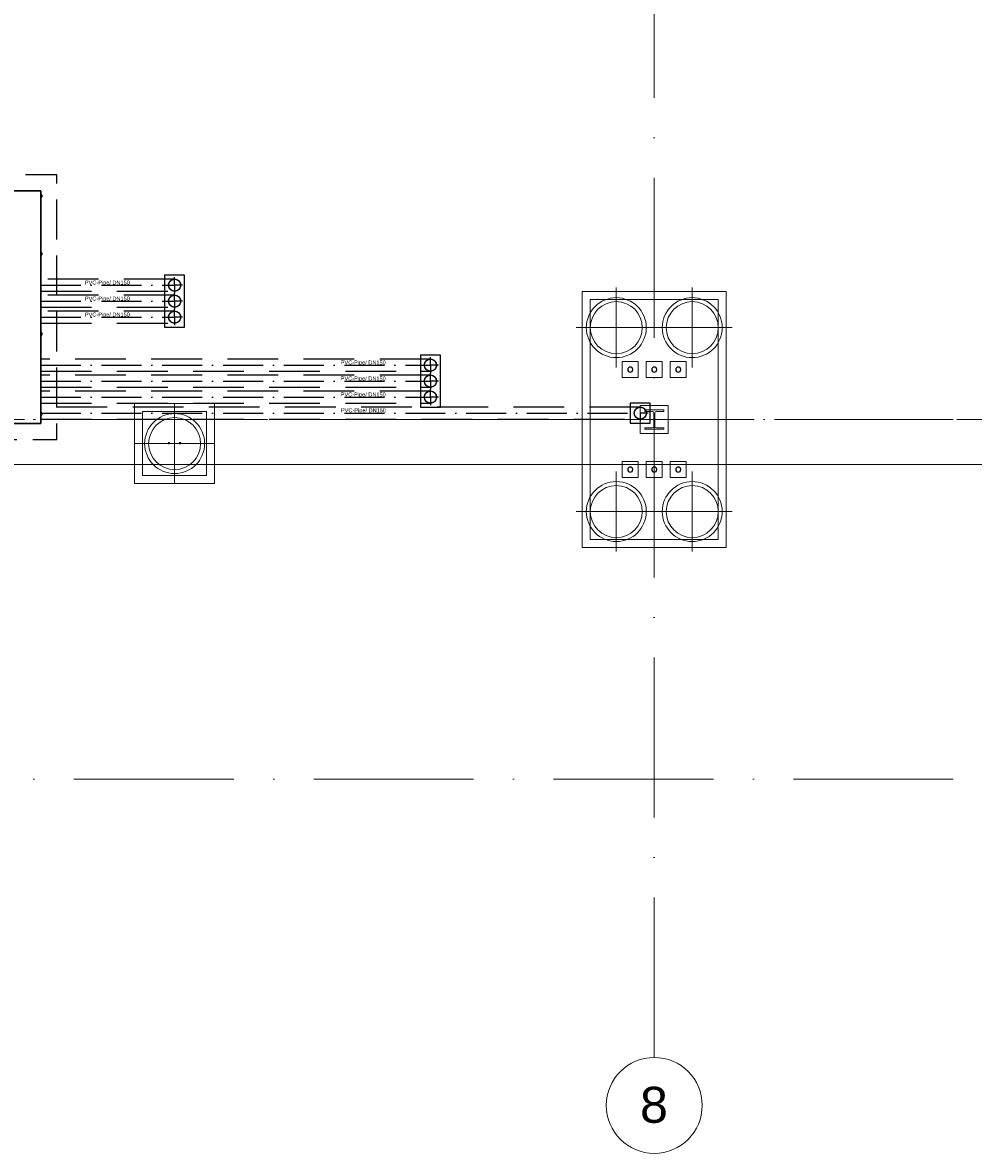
# Model space of a CAD drawing. Header units: millimetres. Extents: x -2694 to 330324, y -17289 to 76899.
# Tile 38 of 142: x 93868 to 105762, y -1426 to 12714. Entities that reach past the tile are written whole.
import ezdxf

# ---------------------------------------------------------------- set-up
doc = ezdxf.new("R2010")
doc.units = ezdxf.units.MM
for name, pattern in [('IMPORT-A_CARA_07', [700, 500, -200]), ('IMPORT-A_CARA_15', [760, 500, -130, 0, -130]), ('IMPORT-HIDDEN', [952.5, 635, -317.5]), ('Čerchovaná 20mm', [3000, 2000, -500, 0, -500])]:
    doc.linetypes.add(name, pattern=pattern)
for name, color, linetype, lineweight in [('02_0_25386_PODLAHA HALY A ZÁKLADY VESTAVKŮ 4_6_2025_dwg', 8, 'Continuous', 9), ('11542_003_OK-HALA_TaO-1_ET_R01_AciS_2025-04-14_sloupy_dwg', 150, 'Continuous', 9), ('CA_OSY', 5, 'IMPORT-A_CARA_15', 13), ('CA_PODLAHA CHRÁN_ POPIS', 12, 'IMPORT-A_CARA_15', 25), ('CA_PODLAHA CHRÁNIČKY', 12, 'IMPORT-A_CARA_07', 25), ('CA_PODLAHA KANÁLY', 12, 'Continuous', 25), ('CA_PODLAHA OBRYS', 12, 'Continuous', 25), ('CA_PODLAHA25', 7, 'Continuous', 13), ('CA_POHHRA18', 9, 'Continuous', 9), ('CA_TEXT35', 62, 'Continuous', 9), ('CA_ZAKLADY25', 7, 'Continuous', 13), ('Konstrukční přípoje', 7, 'Continuous', 13), ('SS_HALA_TaO-DODAVKA_STAVEBNI', 140, 'Continuous', 9), ('SS_HALA_TaO-SLOUP', 140, 'Continuous', 9)]:
    doc.layers.add(name, color=color, linetype=linetype, lineweight=lineweight)
doc.styles.add('Arial', font='arial.ttf', dxfattribs={"height": 50})
doc.styles.add('Arial_1', font='arial.ttf', dxfattribs={"height": 450})

# ---------------------------------------------------------------- blocks, each defined once
blk = doc.blocks.new('02_0_25386_PODLAHA HALY A ZÁKLADY VESTAVKŮ 4_6_2025_dwg_A$C0b34a81f-2769432-BOURÁNÍ STÁVAJÍCÍCH ZÁKLADOVÝCH PRVKŮ')
at = {"layer": 'CA_PODLAHA CHRÁN_ POPIS', "color": 1, "flags": 128}
for points in [[(94504, 9843), (96178, 9843), (96178, 9942)], [(96277, 9843), (96178, 9843), (96178, 9744)], [(94504, 9643), (96178, 9643), (96178, 9742)], [(96277, 9643), (96178, 9643), (96178, 9544)], [(94504, 9443), (96178, 9443), (96178, 9542)], [(96277, 9443), (96178, 9443), (96178, 9344)], [(94504, 8843), (99379, 8843), (99379, 8942)], [(99478, 8843), (99379, 8843), (99379, 8744)], [(94504, 8643), (99379, 8643), (99379, 8742)], [(99478, 8643), (99379, 8643), (99379, 8544)], [(94504, 8443), (99379, 8443), (99379, 8542)], [(99478, 8443), (99379, 8443), (99379, 8344)], [(94504, 8243), (102004, 8243), (102004, 8342)], [(102103, 8243), (102004, 8243), (102004, 8144)]]:
    blk.add_lwpolyline(points, dxfattribs=at)
at = {"layer": 'CA_PODLAHA CHRÁN_ POPIS', "color": 1}
for centre in [(96178, 9843), (96178, 9643), (96178, 9443), (99379, 8843), (99379, 8643), (99379, 8443), (102004, 8243)]:
    blk.add_circle(centre, 75, dxfattribs=at)
at = {"layer": 'CA_PODLAHA CHRÁNIČKY', "color": 1, "linetype": 'IMPORT-HIDDEN'}
for p, q in [((96178, 9918), (94504, 9918)), ((94504, 9768), (96178, 9768)), ((96178, 9718), (94504, 9718)), ((94504, 9568), (96178, 9568)), ((96178, 9518), (94504, 9518)), ((94504, 9368), (96178, 9368)), ((99379, 8918), (94504, 8918)), ((94504, 8768), (99379, 8768)), ((99379, 8718), (94504, 8718)), ((94504, 8568), (99379, 8568)), ((99379, 8518), (94504, 8518)), ((94504, 8368), (99379, 8368)), ((102004, 8318), (94504, 8318)), ((94504, 8168), (102004, 8168))]:
    blk.add_line(p, q, dxfattribs=at)
at = {"layer": 'CA_PODLAHA KANÁLY', "color": 1, "flags": 128}
blk.add_lwpolyline([(93904, 8113), (94504, 8113), (94504, 11023), (93904, 11023)], close=True, dxfattribs=at)
at = {"layer": 'CA_PODLAHA OBRYS', "color": 1, "linetype": 'IMPORT-A_CARA_07', "flags": 128}
blk.add_lwpolyline([(93704, 7913), (94704, 7913), (94704, 11223), (93704, 11223)], close=True, dxfattribs=at)
at = {"layer": 'CA_PODLAHA OBRYS', "color": 1, "flags": 128}
for points in [[(93904, 11023), (94504, 11023), (94504, 8113), (93904, 8113)], [(96053, 9318), (96303, 9318), (96303, 9968), (96053, 9968)], [(99504, 8318), (99504, 8968), (99254, 8968), (99254, 8318)], [(101879, 8118), (102129, 8118), (102129, 8368), (101879, 8368)]]:
    blk.add_lwpolyline(points, close=True, dxfattribs=at)
for points in [[(94504, 10943), (94519, 10943), (94519, 10971), (94504, 10971)], [(94504, 10963), (94506, 10963), (94506, 10969), (94517, 10969), (94517, 10945), (94506, 10945), (94506, 10951), (94504, 10951)], [(94504, 10221), (94519, 10221), (94519, 10249), (94504, 10249)], [(94504, 10241), (94506, 10241), (94506, 10247), (94517, 10247), (94517, 10223), (94506, 10223), (94506, 10229), (94504, 10229)], [(94504, 9219), (94519, 9219), (94519, 9247), (94504, 9247)], [(94504, 9239), (94506, 9239), (94506, 9245), (94517, 9245), (94517, 9221), (94506, 9221), (94506, 9227), (94504, 9227)], [(94504, 8219), (94519, 8219), (94519, 8247), (94504, 8247)], [(94504, 8239), (94506, 8239), (94506, 8245), (94517, 8245), (94517, 8221), (94506, 8221), (94506, 8227), (94504, 8227)]]:
    blk.add_lwpolyline(points, dxfattribs=at)
at = {"layer": 'CA_PODLAHA OBRYS', "color": 1}
for centre in [(96178, 9843), (96178, 9643), (96178, 9443), (99379, 8843), (99379, 8643), (99379, 8443), (102004, 8243)]:
    blk.add_circle(centre, 75, dxfattribs=at)
at = {"layer": 'CA_PODLAHA CHRÁN_ POPIS', "char_height": 50, "width": 672.14, "attachment_point": 2, "line_spacing_factor": 0.941778, "style": 'Arial'}
for insert in [(95337, 9901), (95337, 9701), (95337, 9501), (98538, 8901), (98538, 8701), (98538, 8501), (98541, 8303)]:
    blk.add_mtext('PVC-Pipe/ DN150', dxfattribs=dict(at, insert=insert))
blk = doc.blocks.new('02_0_25386_PODLAHA HALY A ZÁKLADY VESTAVKŮ 4_6_2025_dwg-2745952-BOURÁNÍ STÁVAJÍCÍCH ZÁKLADOVÝCH PRVKŮ')
at = {"layer": 'CA_OSY', "color": 10}
blk.add_line((2346008, -1789797), (2597271, -1789797), dxfattribs=at)
blk.add_blockref('02_0_25386_PODLAHA HALY A ZÁKLADY VESTAVKŮ 4_6_2025_dwg_A$C0b34a81f-2769432-BOURÁNÍ STÁVAJÍCÍCH ZÁKLADOVÝCH PRVKŮ', (2306174, -1797959))
blk = doc.blocks.new('pilota 600 mm - D_750_650-2142272-BOURÁNÍ STÁVAJÍCÍCH ZÁKLADOVÝCH PRVKŮ')
at = {"layer": 'CA_POHHRA18'}
for q in [(0, 500), (-500, 0), (0, -500), (500, 0)]:
    blk.add_line((0, 0), q, dxfattribs=at)
blk = doc.blocks.new('pilota 600 mm - D_750_650-2142273-BOURÁNÍ STÁVAJÍCÍCH ZÁKLADOVÝCH PRVKŮ')
at = {"layer": 'CA_POHHRA18'}
for q in [(0, 500), (-500, 0), (500, 0), (0, -500)]:
    blk.add_line((0, 0), q, dxfattribs=at)
blk = doc.blocks.new('pilota 600 mm - D_750_650-2142303-BOURÁNÍ STÁVAJÍCÍCH ZÁKLADOVÝCH PRVKŮ')
at = {"layer": 'CA_POHHRA18'}
for q in [(0, 500), (-500, 0), (0, -500), (500, 0)]:
    blk.add_line((0, 0), q, dxfattribs=at)
blk = doc.blocks.new('11542_003_OK-HALA_TaO-1_ET_R01_AciS_2025-04-14_sloupy_dwg-1858929-BOURÁNÍ STÁVAJÍCÍCH ZÁKLADOVÝCH PRVKŮ')
at = {"layer": '11542_003_OK-HALA_TaO-1_ET_R01_AciS_2025-04-14_sloupy_dwg', "color": 140}
for p, q in [((101650, 7870), (101650, 7853)), ((101890, 7870), (101650, 7870)), ((101650, 7853), (101744, 7853)), ((101765, 7832), (101765, 7668)), ((101775, 7668), (101775, 7832)), ((101796, 7853), (101890, 7853)), ((101890, 7853), (101890, 7870)), ((101744, 7647), (101650, 7647)), ((101650, 7647), (101650, 7630)), ((101890, 7647), (101796, 7647)), ((101890, 7630), (101890, 7647)), ((101650, 7630), (101890, 7630))]:
    blk.add_line(p, q, dxfattribs=at)
for centre, radius, start, end in [((101470, 8375), 32, 0, 180), ((101470, 8375), 32, 180, 0), ((101770, 8375), 32, 0, 180), ((101770, 8375), 32, 180, 0), ((102070, 8375), 32, 0, 180), ((102070, 8375), 32, 180, 0), ((101744, 7832), 21, 0, 90), ((101796, 7832), 21, 90, 180), ((101744, 7668), 21, 270, 0), ((101796, 7668), 21, 180, 270), ((95700, 7455), 10, 0, 180), ((95700, 7455), 10, 180, 0), ((95840, 7455), 10, 0, 180), ((95840, 7455), 10, 180, 0), ((101470, 7125), 32, 0, 180), ((101470, 7125), 32, 180, 0), ((101770, 7125), 32, 0, 180), ((101770, 7125), 32, 180, 0), ((102070, 7125), 32, 0, 180), ((102070, 7125), 32, 180, 0)]:
    blk.add_arc(centre, radius, start, end, dxfattribs=at)
at = {"layer": 'SS_HALA_TaO-DODAVKA_STAVEBNI'}
for centre, start, end in [((101470, 8375), 0, 180), ((101470, 8375), 180, 0), ((101770, 8375), 0, 180), ((101770, 8375), 180, 0), ((102070, 8375), 0, 180), ((102070, 8375), 180, 0), ((101470, 7125), 0, 180), ((101470, 7125), 180, 0), ((101770, 7125), 0, 180), ((101770, 7125), 180, 0), ((102070, 7125), 0, 180), ((102070, 7125), 180, 0)]:
    blk.add_arc(centre, 32, start, end, dxfattribs=at)
at = {"layer": 'SS_HALA_TaO-SLOUP'}
for p, q in [((101650, 7870), (101650, 7853)), ((101890, 7870), (101650, 7870)), ((101650, 7853), (101744, 7853)), ((101765, 7832), (101765, 7668)), ((101775, 7668), (101775, 7832)), ((101796, 7853), (101890, 7853)), ((101890, 7853), (101890, 7870)), ((101744, 7647), (101650, 7647)), ((101650, 7647), (101650, 7630)), ((101890, 7647), (101796, 7647)), ((101890, 7630), (101890, 7647)), ((101650, 7630), (101890, 7630))]:
    blk.add_line(p, q, dxfattribs=at)
for centre, radius, start, end in [((101744, 7832), 21, 0, 90), ((101796, 7832), 21, 90, 180), ((101744, 7668), 21, 270, 0), ((101796, 7668), 21, 180, 270), ((95700, 7455), 10, 0, 180), ((95700, 7455), 10, 180, 0), ((95840, 7455), 10, 0, 180), ((95840, 7455), 10, 180, 0)]:
    blk.add_arc(centre, radius, start, end, dxfattribs=at)
blk = doc.blocks.new('M_Šroub HPM-E - 64_E-V280-BOURÁNÍ STÁVAJÍCÍCH ZÁKLADOVÝCH PRVKŮ')
at = {"layer": 'Konstrukční přípoje'}
for p, q in [((-100, -100), (-100, 100)), ((-100, 100), (100, 100)), ((100, 100), (-100, 100)), ((-100, 100), (-100, -100)), ((100, 100), (100, -100)), ((100, -100), (100, 100)), ((100, -100), (-100, -100)), ((-100, -100), (100, -100))]:
    blk.add_line(p, q, dxfattribs=at)
at = {"layer": 'Konstrukční přípoje', "color": 250, "lineweight": 25}
for start, end in [(360, 180), (180, 360)]:
    blk.add_arc((0, 0), 32, start, end, dxfattribs=at)
at = {"layer": 'Konstrukční přípoje'}
for start, end in [(0, 180), (0, 180), (0, 180), (180, 360), (180, 360), (180, 360)]:
    blk.add_arc((0, 0), 32, start, end, dxfattribs=at)
blk = doc.blocks.new('M_Šroub HPM-E - 64_E-V281-BOURÁNÍ STÁVAJÍCÍCH ZÁKLADOVÝCH PRVKŮ')
at = {"layer": 'Konstrukční přípoje', "lineweight": 9}
h = blk.add_hatch(dxfattribs=at)
h.set_pattern_fill('FP_120', color=50, style=0, pattern_type=2)
h.set_pattern_definition([(45, (-101770.05, -7124.87), (-251.4472, 251.4472), []), (45, (-101770.05, -6743.87), (-251.4472, 251.4472), [])])
h.paths.add_polyline_path([(10, -30), (26, -19), (32, 0), (26, 19), (10, 30), (-10, 30), (-26, 19), (-32, 0), (-26, -19), (-10, -30)])
at = {"layer": 'Konstrukční přípoje'}
for p, q in [((100, 100), (-100, 100)), ((-100, 100), (-100, -100)), ((-100, -100), (-100, 100)), ((-100, 100), (100, 100)), ((100, -100), (100, 100)), ((100, 100), (100, -100)), ((-100, -100), (100, -100)), ((100, -100), (-100, -100))]:
    blk.add_line(p, q, dxfattribs=at)
at = {"layer": 'Konstrukční přípoje', "color": 250, "lineweight": 25}
for start, end in [(360, 180), (180, 360)]:
    blk.add_arc((0, 0), 32, start, end, dxfattribs=at)
at = {"layer": 'Konstrukční přípoje'}
for start, end in [(0, 180), (0, 180), (0, 180), (180, 0), (180, 360), (180, 360)]:
    blk.add_arc((0, 0), 32, start, end, dxfattribs=at)
blk = doc.blocks.new('M_Šroub HPM-E - 64_E-V282-BOURÁNÍ STÁVAJÍCÍCH ZÁKLADOVÝCH PRVKŮ')
at = {"layer": 'Konstrukční přípoje', "lineweight": 9}
h = blk.add_hatch(dxfattribs=at)
h.set_pattern_fill('FP_121', color=50, style=0, pattern_type=2)
h.set_pattern_definition([(45, (-102070.05, -8374.87), (-251.4472, 251.4472), []), (45, (-102070.05, -7993.87), (-251.4472, 251.4472), [])])
h.paths.add_polyline_path([(10, -30), (26, -19), (32, 0), (26, 19), (10, 30), (-10, 30), (-26, 19), (-32, 0), (-26, -19), (-10, -30)])
at = {"layer": 'Konstrukční přípoje'}
for p, q in [((-100, -100), (-100, 100)), ((-100, 100), (100, 100)), ((100, 100), (-100, 100)), ((-100, 100), (-100, -100)), ((100, 100), (100, -100)), ((100, -100), (100, 100)), ((100, -100), (-100, -100)), ((-100, -100), (100, -100))]:
    blk.add_line(p, q, dxfattribs=at)
at = {"layer": 'Konstrukční přípoje', "color": 250, "lineweight": 25}
for start, end in [(360, 180), (180, 360)]:
    blk.add_arc((0, 0), 32, start, end, dxfattribs=at)
at = {"layer": 'Konstrukční přípoje'}
for start, end in [(0, 180), (0, 180), (0, 180), (180, 360), (180, 360), (180, 360)]:
    blk.add_arc((0, 0), 32, start, end, dxfattribs=at)
blk = doc.blocks.new('M_Šroub HPM-E - 64_E-V283-BOURÁNÍ STÁVAJÍCÍCH ZÁKLADOVÝCH PRVKŮ')
at = {"layer": 'Konstrukční přípoje'}
for p, q in [((100, 100), (-100, 100)), ((-100, 100), (-100, -100)), ((-100, -100), (-100, 100)), ((-100, 100), (100, 100)), ((100, -100), (100, 100)), ((100, 100), (100, -100)), ((-100, -100), (100, -100)), ((100, -100), (-100, -100))]:
    blk.add_line(p, q, dxfattribs=at)
at = {"layer": 'Konstrukční přípoje', "color": 250, "lineweight": 25}
for start, end in [(360, 180), (180, 360)]:
    blk.add_arc((0, 0), 32, start, end, dxfattribs=at)
at = {"layer": 'Konstrukční přípoje'}
for start, end in [(0, 180), (0, 180), (0, 180), (180, 0), (180, 360), (180, 360)]:
    blk.add_arc((0, 0), 32, start, end, dxfattribs=at)
blk = doc.blocks.new('M_Šroub HPM-E - 64_E-V284-BOURÁNÍ STÁVAJÍCÍCH ZÁKLADOVÝCH PRVKŮ')
at = {"layer": 'Konstrukční přípoje'}
for p, q in [((-100, -100), (-100, 100)), ((-100, 100), (100, 100)), ((100, 100), (-100, 100)), ((-100, 100), (-100, -100)), ((100, 100), (100, -100)), ((100, -100), (100, 100)), ((100, -100), (-100, -100)), ((-100, -100), (100, -100))]:
    blk.add_line(p, q, dxfattribs=at)
at = {"layer": 'Konstrukční přípoje', "color": 250, "lineweight": 25}
for start, end in [(360, 180), (180, 360)]:
    blk.add_arc((0, 0), 32, start, end, dxfattribs=at)
at = {"layer": 'Konstrukční přípoje'}
for start, end in [(0, 180), (0, 180), (0, 180), (180, 360), (180, 360), (180, 360)]:
    blk.add_arc((0, 0), 32, start, end, dxfattribs=at)
blk = doc.blocks.new('M_Šroub HPM-E - 64_E-V285-BOURÁNÍ STÁVAJÍCÍCH ZÁKLADOVÝCH PRVKŮ')
at = {"layer": 'Konstrukční přípoje'}
for p, q in [((100, 100), (-100, 100)), ((-100, 100), (-100, -100)), ((-100, -100), (-100, 100)), ((-100, 100), (100, 100)), ((100, -100), (100, 100)), ((100, 100), (100, -100)), ((-100, -100), (100, -100)), ((100, -100), (-100, -100))]:
    blk.add_line(p, q, dxfattribs=at)
at = {"layer": 'Konstrukční přípoje', "color": 250, "lineweight": 25}
for start, end in [(360, 180), (180, 360)]:
    blk.add_arc((0, 0), 32, start, end, dxfattribs=at)
at = {"layer": 'Konstrukční přípoje'}
for start, end in [(0, 180), (0, 180), (0, 180), (180, 0), (180, 360), (180, 360)]:
    blk.add_arc((0, 0), 32, start, end, dxfattribs=at)
blk = doc.blocks.new('Osnova - Bublina osnovy 12mm-4850-BOURÁNÍ STÁVAJÍCÍCH ZÁKLADOVÝCH PRVKŮ')
at = {"layer": 'CA_TEXT35'}
blk.add_circle((0, 0), 6, dxfattribs=at)

msp = doc.modelspace()

# ---------------------------------------------------------------- linework, layer by layer
at = {"layer": 'CA_OSY', "linetype": 'Čerchovaná 20mm', "lineweight": 9}
for p, q in [((101770, -226.2), (101770, 75699.1)), ((-1493.6, 7749.9), (299971.9, 7749.9)), ((-1493.6, 3254.9), (299971.9, 3254.9))]:
    msp.add_line(p, q, dxfattribs=at)
at = {"layer": 'CA_PODLAHA25'}
msp.add_line((205330, 7189.9), (4070, 7189.9), dxfattribs=at)
at = {"layer": 'CA_ZAKLADY25', "lineweight": 9}
for p, q in [((100870, 6149.9), (100870, 9349.9)), ((100870, 9349.9), (102670, 9349.9)), ((102670, 9349.9), (100870, 9349.9)), ((100870, 9349.9), (100870, 6149.9)), ((102670, 9349.9), (102670, 6149.9)), ((102670, 6149.9), (102670, 9349.9)), ((95270, 6949.9), (95270, 7949.9)), ((95270, 7949.9), (96270, 7949.9)), ((96270, 7949.9), (95270, 7949.9)), ((95270, 7949.9), (95270, 6949.9)), ((96270, 7949.9), (96270, 6949.9)), ((96270, 6949.9), (96270, 7949.9)), ((96270, 6949.9), (95270, 6949.9)), ((95270, 6949.9), (96270, 6949.9)), ((102670, 6149.9), (100870, 6149.9)), ((100870, 6149.9), (102670, 6149.9))]:
    msp.add_line(p, q, dxfattribs=at)
at = {"layer": 'CA_ZAKLADY25'}
for p, q in [((102570, 9249.9), (100970, 9249.9)), ((100970, 9249.9), (100970, 6249.9)), ((100970, 6249.9), (100970, 9249.9)), ((100970, 9249.9), (102570, 9249.9)), ((102570, 6249.9), (102570, 9249.9)), ((102570, 9249.9), (102570, 6249.9)), ((101595, 7924.9), (101945, 7924.9)), ((101595, 7574.9), (101595, 7924.9)), ((101945, 7924.9), (101595, 7924.9)), ((101595, 7924.9), (101595, 7574.9)), ((101945, 7924.9), (101945, 7574.9)), ((101945, 7574.9), (101945, 7924.9)), ((96170, 7849.9), (95370, 7849.9)), ((95370, 7849.9), (95370, 7049.9)), ((95370, 7049.9), (95370, 7849.9)), ((95370, 7849.9), (96170, 7849.9)), ((96170, 7049.9), (96170, 7849.9)), ((96170, 7849.9), (96170, 7049.9)), ((101945, 7574.9), (101595, 7574.9)), ((101595, 7574.9), (101945, 7574.9)), ((95370, 7049.9), (96170, 7049.9)), ((96170, 7049.9), (95370, 7049.9)), ((100970, 6249.9), (102570, 6249.9)), ((102570, 6249.9), (100970, 6249.9))]:
    msp.add_line(p, q, dxfattribs=at)
at = {"layer": 'CA_ZAKLADY25', "lineweight": 9}
for centre, radius, start, end in [((101295, 8899.9), 375, 0, 180), ((101295, 8899.9), 375, 0, 180), ((101295, 8899.9), 325, 90, 270), ((101295, 8899.9), 325, 90, 270), ((101295, 8899.9), 325, 270, 90), ((101295, 8899.9), 325, 270, 90), ((102245, 8899.9), 375, 0, 180), ((102245, 8899.9), 375, 0, 180), ((102245, 8899.9), 325, 90, 270), ((102245, 8899.9), 325, 90, 270), ((102245, 8899.9), 325, 270, 90), ((102245, 8899.9), 325, 270, 90), ((101295, 8899.9), 375, 180, 360), ((101295, 8899.9), 375, 180, 360), ((102245, 8899.9), 375, 180, 0), ((102245, 8899.9), 375, 180, 0), ((95770, 7449.9), 375, 0, 180), ((95770, 7449.9), 375, 0, 180), ((95770, 7449.9), 325, 90, 270), ((95770, 7449.9), 325, 90, 270), ((95770, 7449.9), 325, 270, 90), ((95770, 7449.9), 325, 270, 90), ((95770, 7449.9), 375, 180, 0), ((95770, 7449.9), 375, 180, 0), ((101295, 6599.9), 375, 0, 180), ((101295, 6599.9), 375, 0, 180), ((102245, 6599.9), 375, 0, 180), ((102245, 6599.9), 375, 0, 180), ((101295, 6599.9), 325, 90, 270), ((101295, 6599.9), 325, 90, 270), ((101295, 6599.9), 325, 270, 90), ((101295, 6599.9), 325, 270, 90), ((102245, 6599.9), 325, 90, 270), ((102245, 6599.9), 325, 90, 270), ((102245, 6599.9), 325, 270, 90), ((102245, 6599.9), 325, 270, 90), ((101295, 6599.9), 375, 180, 0), ((101295, 6599.9), 375, 180, 360), ((102245, 6599.9), 375, 180, 0), ((102245, 6599.9), 375, 180, 0)]:
    msp.add_arc(centre, radius, start, end, dxfattribs=at)

# ---------------------------------------------------------------- block references
at = {"layer": '02_0_25386_PODLAHA HALY A ZÁKLADY VESTAVKŮ 4_6_2025_dwg', "color": 240, "linetype": 'IMPORT-A_CARA_07'}
msp.add_blockref('02_0_25386_PODLAHA HALY A ZÁKLADY VESTAVKŮ 4_6_2025_dwg-2745952-BOURÁNÍ STÁVAJÍCÍCH ZÁKLADOVÝCH PRVKŮ', (-2306582.6, 1797547.1), dxfattribs=at)
at = {"layer": '11542_003_OK-HALA_TaO-1_ET_R01_AciS_2025-04-14_sloupy_dwg', "color": 140}
msp.add_blockref('11542_003_OK-HALA_TaO-1_ET_R01_AciS_2025-04-14_sloupy_dwg-1858929-BOURÁNÍ STÁVAJÍCÍCH ZÁKLADOVÝCH PRVKŮ', (0, 0), dxfattribs=at)
at = {"layer": 'CA_POHHRA18'}
for name, p in [('pilota 600 mm - D_750_650-2142272-BOURÁNÍ STÁVAJÍCÍCH ZÁKLADOVÝCH PRVKŮ', (101295, 8899.9)), ('pilota 600 mm - D_750_650-2142273-BOURÁNÍ STÁVAJÍCÍCH ZÁKLADOVÝCH PRVKŮ', (101295, 6599.9))]:
    msp.add_blockref(name, p, dxfattribs=at)
at = {"layer": 'CA_POHHRA18', "rotation": 180}
for name, p in [('pilota 600 mm - D_750_650-2142273-BOURÁNÍ STÁVAJÍCÍCH ZÁKLADOVÝCH PRVKŮ', (102245, 8899.9)), ('pilota 600 mm - D_750_650-2142303-BOURÁNÍ STÁVAJÍCÍCH ZÁKLADOVÝCH PRVKŮ', (95770, 7449.9)), ('pilota 600 mm - D_750_650-2142272-BOURÁNÍ STÁVAJÍCÍCH ZÁKLADOVÝCH PRVKŮ', (102245, 6599.9))]:
    msp.add_blockref(name, p, dxfattribs=at)
at = {"layer": 'CA_TEXT35', "xscale": 99.99999999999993, "yscale": 99.99999999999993, "zscale": 99.99999999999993}
msp.add_blockref('Osnova - Bublina osnovy 12mm-4850-BOURÁNÍ STÁVAJÍCÍCH ZÁKLADOVÝCH PRVKŮ', (101770, -826.2), dxfattribs=at)
at = {"layer": 'Konstrukční přípoje'}
for name, p in [('M_Šroub HPM-E - 64_E-V284-BOURÁNÍ STÁVAJÍCÍCH ZÁKLADOVÝCH PRVKŮ', (101470, 8374.9)), ('M_Šroub HPM-E - 64_E-V280-BOURÁNÍ STÁVAJÍCÍCH ZÁKLADOVÝCH PRVKŮ', (101770, 8374.9)), ('M_Šroub HPM-E - 64_E-V282-BOURÁNÍ STÁVAJÍCÍCH ZÁKLADOVÝCH PRVKŮ', (102070, 8374.9)), ('M_Šroub HPM-E - 64_E-V285-BOURÁNÍ STÁVAJÍCÍCH ZÁKLADOVÝCH PRVKŮ', (101470, 7124.9)), ('M_Šroub HPM-E - 64_E-V281-BOURÁNÍ STÁVAJÍCÍCH ZÁKLADOVÝCH PRVKŮ', (101770, 7124.9)), ('M_Šroub HPM-E - 64_E-V283-BOURÁNÍ STÁVAJÍCÍCH ZÁKLADOVÝCH PRVKŮ', (102070, 7124.9))]:
    msp.add_blockref(name, p, dxfattribs=at)

# ---------------------------------------------------------------- next in the draw order: texts
at = {"layer": 'CA_TEXT35', "insert": (101591.4, -593.6), "char_height": 450, "width": 424.894, "attachment_point": 1, "style": 'Arial_1', "bg_fill": 3, "box_fill_scale": 1.25, "bg_fill_color": 256, "bg_fill_true_color": 13158600, "bg_fill_transparency": 0}
msp.add_mtext('\\fArial|b0|i0|c238|p34|;8', dxfattribs=at)

doc.saveas('drawing.dxf')
